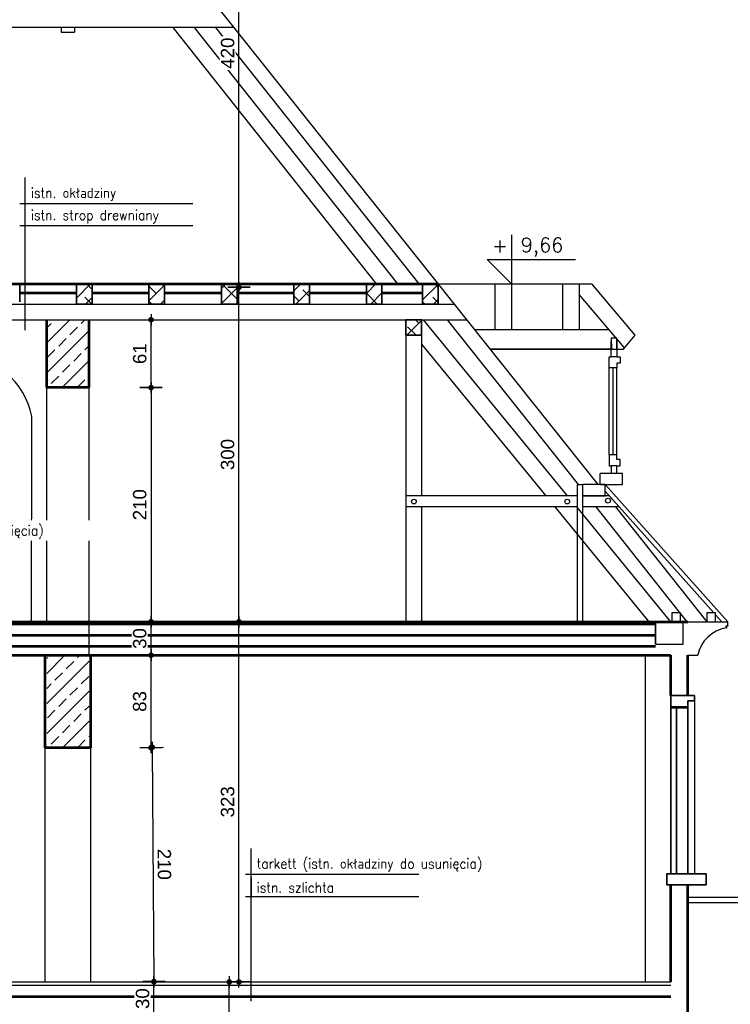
# Model space of a CAD drawing. Header units: millimetres. Extents: x 11979 to 37895, y 18730 to 47884.
# Tile 94 of 256: x 35056 to 35693, y 33874 to 34757. Entities that reach past the tile are written whole.
import ezdxf
from ezdxf.enums import TextEntityAlignment as Align

# ---------------------------------------------------------------- set-up
doc = ezdxf.new("R2010")
doc.units = ezdxf.units.MM
for name, color, linetype in [('-LI-WIDOK', 2, 'Continuous'), ('-MEBLE', 1, 'Continuous'), ('-WYMIAR', 8, 'Continuous'), ('PROJEKTOWANE', 5, 'Continuous')]:
    doc.layers.add(name, color=color, linetype=linetype)
for name, color, linetype, lineweight in [('-ŚCIANY DZIAŁOWE', 3, 'Continuous', 35), ('-ŚCIANY NOŚNE', 4, 'Continuous', 53), ('CIENKA - KRESKOWANIA', 254, 'Continuous', 0)]:
    doc.layers.add(name, color=color, linetype=linetype, lineweight=lineweight)
doc.styles.add('ROMANS', font='romans', dxfattribs={"width": 0.9, "height": 9})
doc.styles.add('SIMPLEX', font='simplex')
doc.styles.get("Standard").update_dxf_attribs({"font": 'arial.ttf'})
doc.dimstyles.new('CZA-KROPKA-50', dxfattribs={"dimtxt": 12, "dimasz": 1, "dimexe": 2, "dimexo": 25, "dimgap": 4, "dimtad": 1, "dimdec": 1, "dimrnd": 0.5, "dimzin": 9, "dimdsep": 46, "dimtxsty": 'Standard', "dimblk": 'CZA-KROPKA', "dimblk1": 'CZA-KROPKA', "dimblk2": 'CZA-KROPKA', "dimsah": 1, "dimcen": -20, "dimse1": 1, "dimse2": 1, "dimclrd": 8, "dimclre": 8, "dimclrt": 9, "dimadec": 0, "dimazin": 0, "dimtfac": 1, "dimtdec": 1, "dimtmove": 1, "dimatfit": 3, "dimldrblk": 'CZA-KROPKA', "dimfxl": 1, "dimtolj": 1, "dimtzin": 9, "dimarcsym": 0})
pattern_1 = [(45, (448974.991, 31912.056), (-6.7351921, 6.7351921), []), (135, (448974.991, 31912.056), (-20.20557627, 6.7351921), [23.8125, -14.2875])]

# ---------------------------------------------------------------- blocks, each defined once
blk = doc.blocks.new('CZA-KROPKA')
at = {"layer": '-WYMIAR', "linetype": 'ByBlock'}
for p, q in [((0, 10), (0, -10)), ((5, 0), (-5, 0))]:
    blk.add_line(p, q, dxfattribs=at)
at = {"layer": '-WYMIAR', "linetype": 'ByBlock', "const_width": 2.5}
blk.add_lwpolyline([(-1.25, 0, 1), (1.25, 0, 1)], format="xyb", close=True, dxfattribs=at)
blk = doc.blocks.new('*D2522')
at = {"layer": '-LI-WIDOK', "color": 8, "lineweight": -2}
blk.add_line((35176.11, 33865.38), (35176.11, 33893.38), dxfattribs=at)
at = {"layer": 'Defpoints', "color": 0}
for p in [(35135.01, 33894.38), (35176.11, 33894.38), (35117.99, 33864.38)]:
    blk.add_point(p, dxfattribs=at)
at = {"layer": '-LI-WIDOK', "color": 8, "lineweight": -2}
for p, rotation in [((35176.11, 33894.38), 90), ((35176.11, 33864.38), 270)]:
    blk.add_blockref('CZA-KROPKA', p, dxfattribs=dict(at, rotation=rotation))
at = {"layer": '-LI-WIDOK', "color": 9, "insert": (35165.98, 33879.38), "char_height": 12, "attachment_point": 5, "rotation": 90, "bg_fill": 3, "box_fill_scale": 1.1, "bg_fill_color": 257, "bg_fill_transparency": 0}
blk.add_mtext('\\A1;30', dxfattribs=at)
blk = doc.blocks.new('*D2524')
at = {"layer": '-LI-WIDOK', "color": 8, "lineweight": -2}
blk.add_line((35243.75, 33555.38), (35243.75, 33893.38), dxfattribs=at)
at = {"layer": 'Defpoints', "color": 0}
for p in [(35181.6, 33894.38), (35243.75, 33894.38), (35181.6, 33554.38)]:
    blk.add_point(p, dxfattribs=at)
at = {"layer": '-LI-WIDOK', "color": 8, "lineweight": -2}
for p, rotation in [((35243.75, 33894.38), 90), ((35243.75, 33554.38), 270)]:
    blk.add_blockref('CZA-KROPKA', p, dxfattribs=dict(at, rotation=rotation))
at = {"layer": '-LI-WIDOK', "color": 9, "insert": (35233.62, 33724.38), "char_height": 12, "attachment_point": 5, "rotation": 90, "bg_fill": 3, "box_fill_scale": 1.1, "bg_fill_color": 257, "bg_fill_transparency": 0}
blk.add_mtext('\\A1;340', dxfattribs=at)
blk = doc.blocks.new('*D2525')
at = {"layer": '-LI-WIDOK', "color": 8, "lineweight": -2}
blk.add_line((35252.41, 33895.38), (35252.41, 34216.38), dxfattribs=at)
at = {"layer": 'Defpoints', "color": 0}
for p in [(35209.01, 34217.38), (35252.41, 34217.38), (35171.6, 33894.38)]:
    blk.add_point(p, dxfattribs=at)
at = {"layer": '-LI-WIDOK', "color": 8, "lineweight": -2}
for p, rotation in [((35252.41, 34217.38), 90), ((35252.41, 33894.38), 270)]:
    blk.add_blockref('CZA-KROPKA', p, dxfattribs=dict(at, rotation=rotation))
at = {"layer": '-LI-WIDOK', "color": 9, "insert": (35242.28, 34055.88), "char_height": 12, "attachment_point": 5, "rotation": 90, "bg_fill": 3, "box_fill_scale": 1.1, "bg_fill_color": 257, "bg_fill_transparency": 0}
blk.add_mtext('\\A1;323', dxfattribs=at)
blk = doc.blocks.new('*D2529')
at = {"layer": '-LI-WIDOK', "color": 8, "lineweight": -2}
blk.add_line((35174.61, 34103.79), (35176.1, 33895.79), dxfattribs=at)
at = {"layer": 'Defpoints', "color": 0}
for p in [(35117.99, 34104.38), (35119.49, 33894.38), (35176.11, 33894.79)]:
    blk.add_point(p, dxfattribs=at)
at = {"layer": '-LI-WIDOK', "color": 8, "lineweight": -2}
for p, rotation in [((35174.61, 34104.79), 90.40924860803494), ((35176.11, 33894.79), 270.4092486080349)]:
    blk.add_blockref('CZA-KROPKA', p, dxfattribs=dict(at, rotation=rotation))
at = {"layer": '-LI-WIDOK', "color": 9, "insert": (35185.48, 33999.86), "char_height": 12, "attachment_point": 5, "rotation": 270.40925, "bg_fill": 3, "box_fill_scale": 1.1, "bg_fill_color": 257, "bg_fill_transparency": 0}
blk.add_mtext('\\A1;210', dxfattribs=at)
blk = doc.blocks.new('*D2530')
at = {"layer": '-LI-WIDOK', "color": 8, "lineweight": -2}
blk.add_line((35173.57, 34105.38), (35173.57, 34186.38), dxfattribs=at)
at = {"layer": 'Defpoints', "color": 0}
for p in [(35117.99, 34187.38), (35173.57, 34187.38), (35117.99, 34104.38)]:
    blk.add_point(p, dxfattribs=at)
at = {"layer": '-LI-WIDOK', "color": 8, "lineweight": -2}
for p, rotation in [((35173.57, 34187.38), 90), ((35173.57, 34104.38), 270)]:
    blk.add_blockref('CZA-KROPKA', p, dxfattribs=dict(at, rotation=rotation))
at = {"layer": '-LI-WIDOK', "color": 9, "insert": (35163.43, 34145.88), "char_height": 12, "attachment_point": 5, "rotation": 90, "bg_fill": 3, "box_fill_scale": 1.1, "bg_fill_color": 257, "bg_fill_transparency": 0}
blk.add_mtext('\\A1;83', dxfattribs=at)
blk = doc.blocks.new('*D2531')
at = {"layer": '-LI-WIDOK', "color": 8, "lineweight": -2}
blk.add_line((35173.57, 34188.38), (35173.57, 34216.38), dxfattribs=at)
at = {"layer": 'Defpoints', "color": 0}
for p in [(35126.76, 34217.38), (35173.57, 34217.38), (35117.99, 34187.38)]:
    blk.add_point(p, dxfattribs=at)
at = {"layer": '-LI-WIDOK', "color": 8, "lineweight": -2}
for p, rotation in [((35173.57, 34217.38), 90), ((35173.57, 34187.38), 270)]:
    blk.add_blockref('CZA-KROPKA', p, dxfattribs=dict(at, rotation=rotation))
at = {"layer": '-LI-WIDOK', "color": 9, "insert": (35163.43, 34202.38), "char_height": 12, "attachment_point": 5, "rotation": 90, "bg_fill": 3, "box_fill_scale": 1.1, "bg_fill_color": 257, "bg_fill_transparency": 0}
blk.add_mtext('\\A1;30', dxfattribs=at)
blk = doc.blocks.new('*D2532')
at = {"layer": '-LI-WIDOK', "color": 8, "lineweight": -2}
blk.add_line((35252.41, 34218.38), (35252.41, 34516.38), dxfattribs=at)
at = {"layer": 'Defpoints', "color": 0}
for p in [(35245, 34517.38), (35252.41, 34517.38), (35252.41, 34217.38)]:
    blk.add_point(p, dxfattribs=at)
at = {"layer": '-LI-WIDOK', "color": 8, "lineweight": -2}
for p, rotation in [((35252.41, 34517.38), 90), ((35252.41, 34217.38), 270)]:
    blk.add_blockref('CZA-KROPKA', p, dxfattribs=dict(at, rotation=rotation))
at = {"layer": '-LI-WIDOK', "color": 9, "insert": (35242.28, 34367.38), "char_height": 12, "attachment_point": 5, "rotation": 90, "bg_fill": 3, "box_fill_scale": 1.1, "bg_fill_color": 257, "bg_fill_transparency": 0}
blk.add_mtext('\\A1;300', dxfattribs=at)
blk = doc.blocks.new('*D2533')
at = {"layer": '-WYMIAR', "color": 8, "lineweight": -2}
blk.add_line((35173.57, 34426.38), (35173.57, 34218.38), dxfattribs=at)
at = {"layer": 'Defpoints', "color": 0}
for p in [(35117.99, 34427.38), (35117.99, 34217.38), (35173.57, 34217.38)]:
    blk.add_point(p, dxfattribs=at)
at = {"layer": '-WYMIAR', "color": 8, "lineweight": -2}
for p, rotation in [((35173.57, 34427.38), 90), ((35173.57, 34217.38), 270)]:
    blk.add_blockref('CZA-KROPKA', p, dxfattribs=dict(at, rotation=rotation))
at = {"layer": '-WYMIAR', "color": 9, "insert": (35163.44, 34322.38), "char_height": 12, "attachment_point": 5, "rotation": 90, "bg_fill": 3, "box_fill_scale": 1.1, "bg_fill_color": 257, "bg_fill_transparency": 0}
blk.add_mtext('\\A1;210', dxfattribs=at)
blk = doc.blocks.new('*D2534')
at = {"layer": '-WYMIAR', "color": 8, "lineweight": -2}
blk.add_line((35173.57, 34428.38), (35173.57, 34487.28), dxfattribs=at)
at = {"layer": 'Defpoints', "color": 0}
for p in [(35117.99, 34488.28), (35173.57, 34488.28), (35117.99, 34427.38)]:
    blk.add_point(p, dxfattribs=at)
at = {"layer": '-WYMIAR', "color": 8, "lineweight": -2}
for p, rotation in [((35173.57, 34488.28), 90), ((35173.57, 34427.38), 270)]:
    blk.add_blockref('CZA-KROPKA', p, dxfattribs=dict(at, rotation=rotation))
at = {"layer": '-WYMIAR', "color": 9, "insert": (35163.44, 34457.83), "char_height": 12, "attachment_point": 5, "rotation": 90, "bg_fill": 3, "box_fill_scale": 1.1, "bg_fill_color": 257, "bg_fill_transparency": 0}
blk.add_mtext('\\A1;61', dxfattribs=at)
blk = doc.blocks.new('*D2535')
at = {"layer": '-WYMIAR', "color": 8, "lineweight": -2}
blk.add_line((35252.41, 34518.38), (35252.41, 34936.38), dxfattribs=at)
at = {"layer": 'Defpoints', "color": 0}
for p in [(35098.99, 34937.38), (35252.41, 34937.38), (35243.75, 34517.38)]:
    blk.add_point(p, dxfattribs=at)
at = {"layer": '-WYMIAR', "color": 8, "lineweight": -2}
for p, rotation in [((35252.41, 34937.38), 90), ((35252.41, 34517.38), 270)]:
    blk.add_blockref('CZA-KROPKA', p, dxfattribs=dict(at, rotation=rotation))
at = {"layer": '-WYMIAR', "color": 9, "insert": (35242.29, 34727.38), "char_height": 12, "attachment_point": 5, "rotation": 90, "bg_fill": 3, "box_fill_scale": 1.1, "bg_fill_color": 257, "bg_fill_transparency": 0}
blk.add_mtext('\\A1;420', dxfattribs=at)

msp = doc.modelspace()

# ---------------------------------------------------------------- hatches: boundary and pattern name
at = {"layer": '-WYMIAR'}
h = msp.add_hatch(dxfattribs=at)
h.set_pattern_fill('ANSI38', color=256, scale=3)
h.set_pattern_definition([(45, (449610.381, 31912.107), (-6.7351921, 6.7351921), []), (135, (449610.381, 31912.107), (-20.20557627, 6.7351921), [23.8125, -14.2875])])
h.paths.add_polyline_path([(35431.12, 34520.37), (35417.12, 34520.43), (35417.12, 34517.43), (35417.12, 34502.37), (35431.12, 34502.37)])
h.paths.add_polyline_path([(35549.96, 34538.93), (35599.56, 34538.93), (35599.56, 34561.87), (35549.96, 34561.87)], flags=9)
h.paths.add_polyline_path([(35526.51, 34543.73), (35547.55, 34543.73), (35547.55, 34560.01), (35526.51, 34560.01)], flags=9)
h = msp.add_hatch(dxfattribs=at)
h.set_pattern_fill('ANSI38', color=256, scale=3)
h.set_pattern_definition(pattern_1)
h.paths.add_polyline_path([(35120.73, 34520.32), (35106.73, 34520.38), (35106.73, 34504.32), (35106.73, 34502.29), (35120.73, 34502.28)])
h = msp.add_hatch(dxfattribs=at)
h.set_pattern_fill('ANSI38', color=256, scale=3)
h.set_pattern_definition(pattern_1)
h.paths.add_polyline_path([(35185.73, 34520.32), (35171.73, 34520.38), (35171.73, 34504.32), (35171.73, 34502.28), (35185.73, 34502.28)])
h = msp.add_hatch(dxfattribs=at)
h.set_pattern_fill('ANSI38', color=256, scale=3)
h.set_pattern_definition(pattern_1)
h.paths.add_polyline_path([(35380.73, 34520.32), (35366.73, 34520.38), (35366.73, 34504.32), (35366.73, 34502.27), (35380.73, 34502.27)])
h.paths.add_polyline_path([(35315.73, 34520.32), (35301.73, 34520.38), (35301.73, 34504.32), (35301.73, 34502.27), (35315.73, 34502.27)])
h = msp.add_hatch(dxfattribs=at)
h.set_pattern_fill('ANSI38', color=256, scale=3)
h.set_pattern_definition([(45, (478461.51, 37239.945), (-6.7351921, 6.7351921), []), (135, (478461.51, 37239.945), (-20.20557627, 6.7351921), [23.8125, -14.2875])])
h.paths.add_polyline_path([(35402.24, 34474.3), (35416.24, 34474.3), (35416.24, 34488.3), (35402.24, 34488.3)])
at = {"layer": 'CIENKA - KRESKOWANIA'}
h = msp.add_hatch(dxfattribs=at)
h.set_pattern_fill('ANSI33', color=256, scale=3)
h.set_pattern_definition([(45, (448974.991, 31912.056), (-13.4703842, 13.4703842), []), (45, (448988.461, 31912.056), (-13.4703842, 13.4703842), [9.525, -4.7625])])
h.paths.add_polyline_path([(35117.99, 34488.29), (35079.99, 34488.29), (35079.99, 34427.38), (35117.99, 34427.38)])
h.paths.add_polyline_path([(35117.99, 34187.38), (35079.99, 34187.38), (35079.99, 34104.38), (35117.99, 34104.38)])
h.paths.add_polyline_path([(35117.99, 33864.38), (35079.99, 33864.38), (35079.99, 33764.38), (35117.99, 33764.38), (35117.99, 33794.38)])
h.paths.add_polyline_path([(35112.9, 33518.47, -0.004232), (35117.99, 33520.4), (35117.99, 33540.38), (35079.99, 33540.38), (35079.99, 33527.71, -0.004786), (35084.15, 33526.22), (35079.99, 33512.14), (35079.99, 33485.38), (35117.99, 33485.38), (35117.99, 33504.42)])
h.paths.add_polyline_path([(35374.9, 33518.47, -0.004232), (35379.99, 33520.4), (35379.99, 33540.38), (35341.99, 33540.38), (35341.99, 33520.03, -0.003238), (35345.87, 33518.55), (35341.99, 33504.06), (35341.99, 33485.38), (35379.99, 33485.38), (35380.02, 33504.33)])
h.paths.add_polyline_path([(35654.99, 33540.38), (35603.99, 33540.38), (35603.99, 33520.03, -0.003237), (35607.87, 33518.55), (35603.98, 33504.06), (35603.99, 33485.38), (35639.99, 33485.38), (35639.99, 33475.38), (35654.99, 33475.38), (35654.99, 33485.38)])
h.paths.add_polyline_path([(34925.88, 33526.61, -0.005842), (34930.99, 33528.38), (34930.99, 33540.38), (34905.99, 33540.38), (34905.99, 33528.05, -0.00593), (34911.15, 33526.22), (34905.99, 33512.14), (34905.99, 33485.38), (34930.99, 33485.38), (34930.99, 33512.5)])
h.paths.add_polyline_path([(34757.99, 33512.5), (34752.88, 33526.61, -0.005842), (34757.99, 33528.38), (34757.99, 33540.38), (34732.99, 33540.38), (34732.99, 33528.05, -0.00593), (34738.15, 33526.22), (34732.99, 33512.14), (34732.99, 33485.38), (34757.99, 33485.38)])
h.paths.add_polyline_path([(34579.88, 33526.61, -0.005842), (34584.99, 33528.38), (34584.99, 33540.38), (34533.99, 33540.38), (34533.99, 33475.38), (34548.99, 33475.38), (34548.99, 33485.38), (34584.99, 33485.38), (34584.99, 33512.5)])

# ---------------------------------------------------------------- linework, layer by layer
at = {"layer": '-LI-WIDOK'}
for p, q in [((35247.93, 34750.38), (34950.04, 34750.38)), ((35092.99, 34750.38), (35092.99, 34746.25)), ((35104.99, 34750.38), (35104.99, 34746.25)), ((35092.99, 34746.25), (35104.99, 34746.25)), ((35060.73, 34478.89), (35060.73, 34615.7)), ((35431.07, 34520.45), (35569.11, 34520.45)), ((35481.98, 34520.45), (35481.98, 34479.25)), ((35496.98, 34520.45), (35496.98, 34479.25)), ((35542.65, 34520.45), (35542.65, 34479.25)), ((35557.65, 34520.45), (35557.65, 34479.25)), ((35607.81, 34474.58), (35569.11, 34520.45)), ((35598.4, 34463.21), (35557.65, 34510.77)), ((35079.99, 34217.38), (35079.99, 34488.28)), ((35117.99, 34187.38), (35117.99, 34488.28)), ((35402.24, 34488.3), (35402.24, 34217.38)), ((35416.24, 34488.31), (35416.24, 34330.38)), ((35417.75, 34488.31), (35546.95, 34330.38)), ((35439.3, 34488.31), (35556.62, 34340.38)), ((35584.65, 34479.25), (35463.88, 34479.25)), ((35591.39, 34471.81), (35586.38, 34471.61)), ((35586.38, 34471.61), (35586.77, 34461.81)), ((35586.38, 34454.87), (35586.38, 34468.76)), ((35591.38, 34461.81), (35591.39, 34471.81)), ((35591.38, 34468.76), (35591.38, 34454.87)), ((35597.24, 34461.81), (35607.81, 34474.58)), ((35416.24, 34466.47), (35527.57, 34330.38)), ((35477.77, 34461.81), (35597.24, 34461.81)), ((35586.38, 34461.81), (35477.77, 34461.81)), ((35584.6, 34445.1), (35584.6, 34454.87)), ((35584.6, 34454.87), (35586.38, 34454.87)), ((35591.38, 34454.87), (35586.38, 34454.87)), ((35591.38, 34454.87), (35594.26, 34454.87)), ((35594.26, 34454.87), (35594.26, 34449.2)), ((35586.38, 34445.1), (35584.6, 34445.1)), ((35584.6, 34367.1), (35584.6, 34445.1)), ((35591.38, 34445.1), (35586.38, 34445.1)), ((35587.99, 34367.1), (35587.99, 34445.1)), ((35594.26, 34449.2), (35591.38, 34449.2)), ((35591.38, 34449.2), (35591.38, 34445.1)), ((35591.38, 34367.1), (35591.38, 34445.1)), ((35066.29, 34217.38), (35066.59, 34401.62)), ((35591.38, 34367.1), (35584.6, 34367.1)), ((35584.6, 34367.1), (35584.6, 34357.33)), ((35591.38, 34363), (35591.38, 34367.1)), ((35594.26, 34363), (35591.38, 34363)), ((35594.26, 34357.33), (35594.26, 34363)), ((35584.6, 34357.33), (35586.38, 34357.33)), ((35591.38, 34357.33), (35586.38, 34357.33)), ((35586.38, 34357.33), (35586.38, 34350.38)), ((35591.38, 34350.38), (35591.38, 34357.33)), ((35591.38, 34357.33), (35594.26, 34357.33)), ((35596.38, 34350.38), (35576.38, 34350.38)), ((35576.38, 34340.38), (35576.38, 34350.38)), ((35596.38, 34340.38), (35596.38, 34350.38)), ((35555.99, 34217.38), (35555.99, 34340.38)), ((35555.99, 34340.38), (35560.99, 34340.38)), ((35560.99, 34217.38), (35560.99, 34340.38)), ((35580.99, 34340.38), (35560.99, 34340.38)), ((35560.99, 34330.38), (35560.99, 34340.38)), ((35576.38, 34340.38), (35586.38, 34340.38)), ((35580.99, 34330.38), (35580.99, 34340.38)), ((35690.99, 34217.38), (35580.99, 34340.38)), ((35586.38, 34340.38), (35596.38, 34340.38)), ((35555.99, 34330.38), (35402.24, 34330.38)), ((35584.56, 34330.38), (35560.99, 34330.38)), ((35560.99, 34330.38), (35570.99, 34330.38)), ((35570.99, 34330.38), (35580.99, 34330.38)), ((35678.47, 34225.38), (35580.99, 34334.38)), ((35593.51, 34320.38), (35584.56, 34330.38)), ((35555.99, 34320.38), (35402.24, 34320.38)), ((35416.24, 34320.38), (35416.24, 34217.38)), ((35535.76, 34320.38), (35620.03, 34217.38)), ((35555.14, 34320.38), (35639.41, 34217.38)), ((35593.51, 34320.38), (35560.99, 34320.38)), ((35572.49, 34320.38), (35654.18, 34217.38)), ((35590.35, 34320.38), (35672.05, 34217.38)), ((35648.61, 34225.38), (35640.61, 34225.38)), ((35640.61, 34225.38), (35640.61, 34217.38)), ((35648.61, 34217.38), (35648.61, 34225.38)), ((35680.05, 34225.38), (35672.05, 34225.38)), ((35672.05, 34225.38), (35672.05, 34217.38)), ((35680.05, 34217.38), (35680.05, 34225.38)), ((35685.62, 34217.38), (35680.05, 34223.61)), ((35650.99, 34217.38), (35625.99, 34217.38)), ((35625.99, 34197.38), (35625.99, 34217.38)), ((35625.99, 34217.38), (35625.99, 34197.38)), ((35640.61, 34217.38), (35648.61, 34217.38)), ((35650.99, 34197.38), (35650.99, 34217.38)), ((35650.99, 34217.38), (35690.99, 34217.38)), ((35654.99, 34217.38), (35686.99, 34217.38)), ((35672.05, 34217.38), (35680.05, 34217.38)), ((35690.99, 34213.94), (35690.99, 34217.38)), ((35625.99, 34197.38), (35650.99, 34197.38)), ((35616.99, 33894.38), (35616.99, 34187.38)), ((35654.99, 34187.38), (35659.99, 34187.38)), ((35658.99, 34187.38), (35663.99, 34187.38)), ((35660.99, 34146.38), (35660.99, 33991.38)), ((35078.49, 33894.38), (35078.49, 34104.38)), ((35119.49, 33894.38), (35119.49, 34104.38)), ((35955.99, 33970.15), (35654.99, 33970.15)), ((35955.99, 33965.15), (35654.99, 33965.15))]:
    msp.add_line(p, q, dxfattribs=at)
for centre, radius in [((35409.37, 34325.14), 2.09), ((35546.88, 34325.14), 2.09), ((35583.49, 34325.98), 2.24)]:
    msp.add_circle(centre, radius, dxfattribs=at)
for centre, radius, start, end in [((35001.29, 34389.22), 66.47, 10.75061, 169.24939), ((35694.71, 34181.13), 31.35, 99.5474, 168.50496)]:
    msp.add_arc(centre, radius, start, end, dxfattribs=at)
for centre, major_axis, ratio, start_param, end_param in [((35690.55, 34212.9), (-1.4, 0.49), 0.427174, 4.733591, 7.169913), ((35689.51, 34212.4), (-0.638, 0.124), 0.526716, 1.672763, 4.817841)]:
    msp.add_ellipse(centre, major_axis=major_axis, ratio=ratio, start_param=start_param, end_param=end_param, dxfattribs=at)
at = {"layer": '-LI-WIDOK', "extrusion": (0, 0, -1)}
msp.add_ellipse((35690.54, 34214.05), major_axis=(-0.392, 0.518), ratio=0.526716, start_param=2.158838, end_param=3.884431, dxfattribs=at)
at = {"layer": '-MEBLE'}
for p, q in [((35496.98, 34564.33), (35496.98, 34520.45)), ((35475.04, 34542.39), (35554.39, 34542.39)), ((35475.04, 34542.39), (35496.98, 34520.45))]:
    msp.add_line(p, q, dxfattribs=at)
at = {"layer": '-ŚCIANY DZIAŁOWE'}
for p, q in [((35041.73, 34520.38), (35055.73, 34520.32)), ((35055.73, 34520.32), (35055.73, 34504.32)), ((35106.73, 34504.32), (35106.73, 34520.38)), ((35106.73, 34520.38), (35120.73, 34520.32)), ((35106.73, 34502.26), (35106.73, 34520.38)), ((35120.73, 34520.32), (35120.73, 34504.32)), ((35120.73, 34520.26), (35120.73, 34502.26)), ((35171.73, 34504.32), (35171.73, 34520.38)), ((35171.73, 34520.38), (35185.73, 34520.32)), ((35171.73, 34502.26), (35171.73, 34520.38)), ((35185.73, 34520.32), (35185.73, 34504.32)), ((35185.73, 34520.26), (35185.73, 34502.26)), ((35301.73, 34504.32), (35301.73, 34520.38)), ((35301.73, 34520.38), (35315.73, 34520.32)), ((35301.73, 34502.26), (35301.73, 34520.38)), ((35315.73, 34520.32), (35315.73, 34504.32)), ((35315.73, 34520.26), (35315.73, 34502.26)), ((35366.73, 34504.32), (35366.73, 34520.38)), ((35366.73, 34520.38), (35380.73, 34520.32)), ((35366.73, 34502.26), (35366.73, 34520.38)), ((35380.73, 34520.32), (35380.73, 34504.32)), ((35380.73, 34520.26), (35380.73, 34502.26)), ((35417.12, 34517.43), (35417.12, 34520.43)), ((35417.12, 34520.43), (35431.12, 34520.37)), ((35417.12, 34502.37), (35417.12, 34520.43)), ((35417.12, 34504.37), (35417.12, 34520.37)), ((35431.12, 34520.37), (35431.12, 34504.37)), ((35431.12, 34520.37), (35431.12, 34502.37)), ((35120.73, 34502.26), (35106.73, 34502.26)), ((35185.73, 34502.26), (35171.73, 34502.26)), ((35315.73, 34502.26), (35301.73, 34502.26)), ((35380.73, 34502.26), (35366.73, 34502.26)), ((35431.12, 34502.37), (35417.12, 34502.37)), ((35417.12, 34502.37), (35417.12, 34502.35)), ((35431.12, 34502.37), (35431.12, 34502.35)), ((35639.99, 34151.38), (35660.99, 34151.38)), ((35639.99, 34151.38), (35639.99, 33991.38)), ((35639.99, 34151.38), (35639.99, 34140.38)), ((35660.99, 34151.38), (35660.99, 34146.38)), ((35660.99, 34146.38), (35654.99, 34146.38)), ((35654.99, 34146.38), (35654.99, 34140.38)), ((35654.99, 34140.38), (35639.99, 34140.38)), ((35644.99, 34140.38), (35644.99, 33991.38)), ((35654.99, 33991.38), (35654.99, 34140.38)), ((35671.68, 33991.38), (35636.25, 33991.38)), ((35636.25, 33981.38), (35636.25, 33991.38)), ((35671.68, 33981.38), (35671.68, 33991.38)), ((35636.25, 33981.38), (35671.68, 33981.38))]:
    msp.add_line(p, q, dxfattribs=at)
msp.add_lwpolyline([(35402.24, 34474.3), (35416.24, 34474.3), (35416.24, 34488.3), (35402.24, 34488.3)], close=True, dxfattribs=at)
at = {"layer": '-ŚCIANY NOŚNE'}
for p, q in [((34784.09, 34520.38), (35431.12, 34520.38)), ((35055.73, 34512.32), (35106.73, 34512.32)), ((35120.73, 34512.32), (35171.73, 34512.32)), ((35185.73, 34512.32), (35236.73, 34512.32)), ((35250.73, 34512.32), (35301.73, 34512.32)), ((35315.73, 34512.32), (35366.73, 34512.32)), ((35380.73, 34512.35), (35417.12, 34512.35)), ((35079.99, 34427.38), (35079.99, 34488.28)), ((35117.99, 34427.38), (35117.99, 34488.28)), ((35117.99, 34427.38), (35079.99, 34427.38)), ((34571.99, 34217.38), (35654.99, 34217.38)), ((34571.99, 34215.38), (35625.99, 34215.38)), ((34571.99, 34205.38), (35625.99, 34205.38)), ((34571.99, 34195.38), (35625.99, 34195.38)), ((34553.99, 34187.38), (35639.99, 34187.38)), ((35078.49, 34104.38), (35078.49, 34187.38)), ((35119.49, 34104.38), (35119.49, 34187.38)), ((35639.99, 34151.38), (35639.99, 34187.38)), ((35654.99, 34151.38), (35654.99, 34187.38)), ((35654.99, 34140.38), (35639.99, 34140.38)), ((35119.49, 34104.38), (35078.49, 34104.38)), ((35639.99, 33894.38), (35639.99, 33981.38)), ((35654.99, 33894.38), (35654.99, 33981.38)), ((35654.99, 33844.38), (35654.99, 33894.38)), ((34548.99, 33881.38), (35639.99, 33881.38))]:
    msp.add_line(p, q, dxfattribs=at)
at = {"layer": 'PROJEKTOWANE'}
for p, q in [((34548.99, 33894.38), (35639.99, 33894.38)), ((34548.99, 33891.38), (35639.99, 33891.38))]:
    msp.add_line(p, q, dxfattribs=at)

# ---------------------------------------------------------------- texts
at = {"layer": '-LI-WIDOK', "style": 'SIMPLEX'}
for s, p in [('+', (35486.58, 34554.88)), ('9,66', (35524.31, 34553.41))]:
    msp.add_text(s, height=12.8, dxfattribs=at).set_placement(p, align=Align.MIDDLE)

# ---------------------------------------------------------------- next in the draw order: texts
at = {"layer": '-LI-WIDOK', "insert": (35268.35, 33978.95), "char_height": 9, "width": 147.6436, "attachment_point": 4, "style": 'ROMANS', "bg_fill": 2}
msp.add_mtext('istn. szlichta', dxfattribs=at)
at = {"layer": 'PROJEKTOWANE', "insert": (34874.86, 34297.73), "char_height": 9, "width": 247.7748, "attachment_point": 4, "style": 'ROMANS', "bg_fill": 2}
msp.add_mtext('tarkett (istn. okładziny do usunięcia)', dxfattribs=at)

# ---------------------------------------------------------------- next in the draw order: dimensions: what is measured, and where the dimension line sits
at = {"layer": '-LI-WIDOK'}
dim = msp.add_linear_dim(base=(35176.11, 33894.38), p1=(35117.99, 33864.38), p2=(35135.01, 33894.38), angle=90, dimstyle='CZA-KROPKA-50', override={"dimfxl": 0, "dimfxlon": 1, "dimtfill": 1}, dxfattribs=at)
dim.commit()
dim.dimension.update_dxf_attribs({"geometry": '*D2522', "text_midpoint": (35165.98, 33879.38)})

# ---------------------------------------------------------------- next in the draw order: linework, layer by layer
msp.add_line((35119.49, 33894.38), (35119.49, 34104.38), dxfattribs=at)

# ---------------------------------------------------------------- next in the draw order: dimensions: what is measured, and where the dimension line sits
dim = msp.add_linear_dim(base=(35243.75, 33894.38), p1=(35181.6, 33554.38), p2=(35181.6, 33894.38), angle=90, dimstyle='CZA-KROPKA-50', override={"dimfxl": 0, "dimfxlon": 1, "dimtfill": 1}, dxfattribs=at)
dim.commit()
dim.dimension.update_dxf_attribs({"geometry": '*D2524', "text_midpoint": (35233.62, 33724.38)})

# ---------------------------------------------------------------- next in the draw order: dimensions: what is measured, and where the dimension line sits
dim = msp.add_linear_dim(base=(35252.41, 34217.38), p1=(35171.6, 33894.38), p2=(35209.01, 34217.38), angle=90, dimstyle='CZA-KROPKA-50', override={"dimfxl": 0, "dimfxlon": 1, "dimtfill": 1}, dxfattribs=at)
dim.commit()
dim.dimension.update_dxf_attribs({"geometry": '*D2525', "text_midpoint": (35242.28, 34055.88)})

# ---------------------------------------------------------------- next in the draw order: linework, layer by layer
at = {"layer": 'PROJEKTOWANE'}
for p, q in [((35263.35, 33877.18), (35263.35, 34013.99)), ((35258.35, 33990.95), (35413.71, 33990.95)), ((35258.35, 33970.95), (35413.71, 33970.95)), ((35263.35, 33970.95), (35413.71, 33970.95))]:
    msp.add_line(p, q, dxfattribs=at)

# ---------------------------------------------------------------- next in the draw order: dimensions: what is measured, and where the dimension line sits
at = {"layer": '-LI-WIDOK'}
dim = msp.add_linear_dim(base=(35252.41, 34517.38), p1=(35252.41, 34217.38), p2=(35245, 34517.38), angle=90, dimstyle='CZA-KROPKA-50', override={"dimfxl": 0, "dimfxlon": 1, "dimtfill": 1}, dxfattribs=at)
dim.commit()
dim.dimension.update_dxf_attribs({"geometry": '*D2532', "text_midpoint": (35242.28, 34367.38)})
dim = msp.add_aligned_dim(p1=(35117.99, 34104.38), p2=(35119.49, 33894.38), distance=56.62, dimstyle='CZA-KROPKA-50', override={"dimfxl": 0, "dimfxlon": 1, "dimtfill": 1}, dxfattribs=at)
dim.commit()
dim.dimension.update_dxf_attribs({"geometry": '*D2529', "text_midpoint": (35185.48, 33999.86)})

# ---------------------------------------------------------------- next in the draw order: hatches: boundary and pattern name
at = {"layer": '-WYMIAR'}
h = msp.add_hatch(dxfattribs=at)
h.set_pattern_fill('ANSI38', color=256, scale=3)
h.set_pattern_definition(pattern_1)
h.paths.add_polyline_path([(35250.73, 34520.32), (35236.73, 34520.38), (35236.73, 34504.32), (35236.73, 34502.28), (35250.73, 34502.28)])

# ---------------------------------------------------------------- next in the draw order: linework, layer by layer
at = {"layer": '-LI-WIDOK'}
for p, q in [((35098.99, 34937.38), (35574.49, 34340.38)), ((35193.14, 34750.38), (35375.57, 34520.38)), ((35212.29, 34750.38), (35394.71, 34520.38)), ((35231.44, 34750.38), (35413.87, 34520.37)), ((34752.45, 34502.3), (35445.55, 34502.27)), ((34741.3, 34488.31), (35456.7, 34488.27))]:
    msp.add_line(p, q, dxfattribs=at)
at = {"layer": '-ŚCIANY DZIAŁOWE'}
for p, q in [((35236.73, 34504.32), (35236.73, 34520.38)), ((35236.73, 34520.38), (35250.73, 34520.32)), ((35236.73, 34502.26), (35236.73, 34520.38)), ((35250.73, 34520.32), (35250.73, 34504.32)), ((35250.73, 34520.26), (35250.73, 34502.26)), ((35250.73, 34502.26), (35236.73, 34502.26))]:
    msp.add_line(p, q, dxfattribs=at)

# ---------------------------------------------------------------- next in the draw order: texts
at = {"layer": 'PROJEKTOWANE', "insert": (35268.35, 33998.95), "char_height": 9, "width": 247.7748, "attachment_point": 4, "style": 'ROMANS', "bg_fill": 2}
msp.add_mtext('tarkett (istn. okładziny do usunięcia)', dxfattribs=at)

# ---------------------------------------------------------------- next in the draw order: dimensions: what is measured, and where the dimension line sits
at = {"layer": '-LI-WIDOK'}
dim = msp.add_linear_dim(base=(35173.57, 34187.38), p1=(35117.99, 34104.38), p2=(35117.99, 34187.38), angle=90, dimstyle='CZA-KROPKA-50', override={"dimfxl": 0, "dimfxlon": 1, "dimtfill": 1}, dxfattribs=at)
dim.commit()
dim.dimension.update_dxf_attribs({"geometry": '*D2530', "text_midpoint": (35163.43, 34145.88)})

# ---------------------------------------------------------------- next in the draw order: dimensions: what is measured, and where the dimension line sits
dim = msp.add_linear_dim(base=(35173.57, 34217.38), p1=(35117.99, 34187.38), p2=(35126.76, 34217.38), angle=90, dimstyle='CZA-KROPKA-50', override={"dimfxl": 0, "dimfxlon": 1, "dimtfill": 1}, dxfattribs=at)
dim.commit()
dim.dimension.update_dxf_attribs({"geometry": '*D2531', "text_midpoint": (35163.43, 34202.38)})
at = {"layer": '-WYMIAR'}
dim = msp.add_linear_dim(base=(35252.41, 34937.38), p1=(35243.75, 34517.38), p2=(35098.99, 34937.38), angle=90, dimstyle='CZA-KROPKA-50', override={"dimfxl": 0, "dimfxlon": 1, "dimtfill": 1}, dxfattribs=at)
dim.commit()
dim.dimension.update_dxf_attribs({"geometry": '*D2535', "text_midpoint": (35242.29, 34727.38)})

# ---------------------------------------------------------------- next in the draw order: linework, layer by layer
at = {"layer": '-LI-WIDOK'}
for p, q in [((35055.73, 34592.67), (35211.1, 34592.67)), ((35055.73, 34572.67), (35211.1, 34572.67)), ((35060.73, 34572.67), (35211.1, 34572.67))]:
    msp.add_line(p, q, dxfattribs=at)

# ---------------------------------------------------------------- next in the draw order: dimensions: what is measured, and where the dimension line sits
at = {"layer": '-WYMIAR'}
dim = msp.add_linear_dim(base=(35173.57, 34217.38), p1=(35117.99, 34427.38), p2=(35117.99, 34217.38), angle=90, dimstyle='CZA-KROPKA-50', override={"dimfxl": 0, "dimfxlon": 1, "dimtfill": 1}, dxfattribs=at)
dim.commit()
dim.dimension.update_dxf_attribs({"geometry": '*D2533', "text_midpoint": (35163.44, 34322.38)})

# ---------------------------------------------------------------- next in the draw order: texts
at = {"layer": '-LI-WIDOK', "char_height": 9, "width": 147.6436, "attachment_point": 4, "style": 'ROMANS', "bg_fill": 2}
for s, insert in [('istn. okładziny ', (35065.73, 34600.67)), ('istn. strop drewniany', (35065.73, 34580.67))]:
    msp.add_mtext(s, dxfattribs=dict(at, insert=insert))

# ---------------------------------------------------------------- next in the draw order: dimensions: what is measured, and where the dimension line sits
at = {"layer": '-WYMIAR'}
dim = msp.add_linear_dim(base=(35173.57, 34488.28), p1=(35117.99, 34427.38), p2=(35117.99, 34488.28), angle=90, dimstyle='CZA-KROPKA-50', override={"dimfxl": 0, "dimfxlon": 1, "dimtfill": 1}, dxfattribs=at)
dim.commit()
dim.dimension.update_dxf_attribs({"geometry": '*D2534', "text_midpoint": (35163.44, 34457.83)})

doc.saveas('drawing.dxf')
